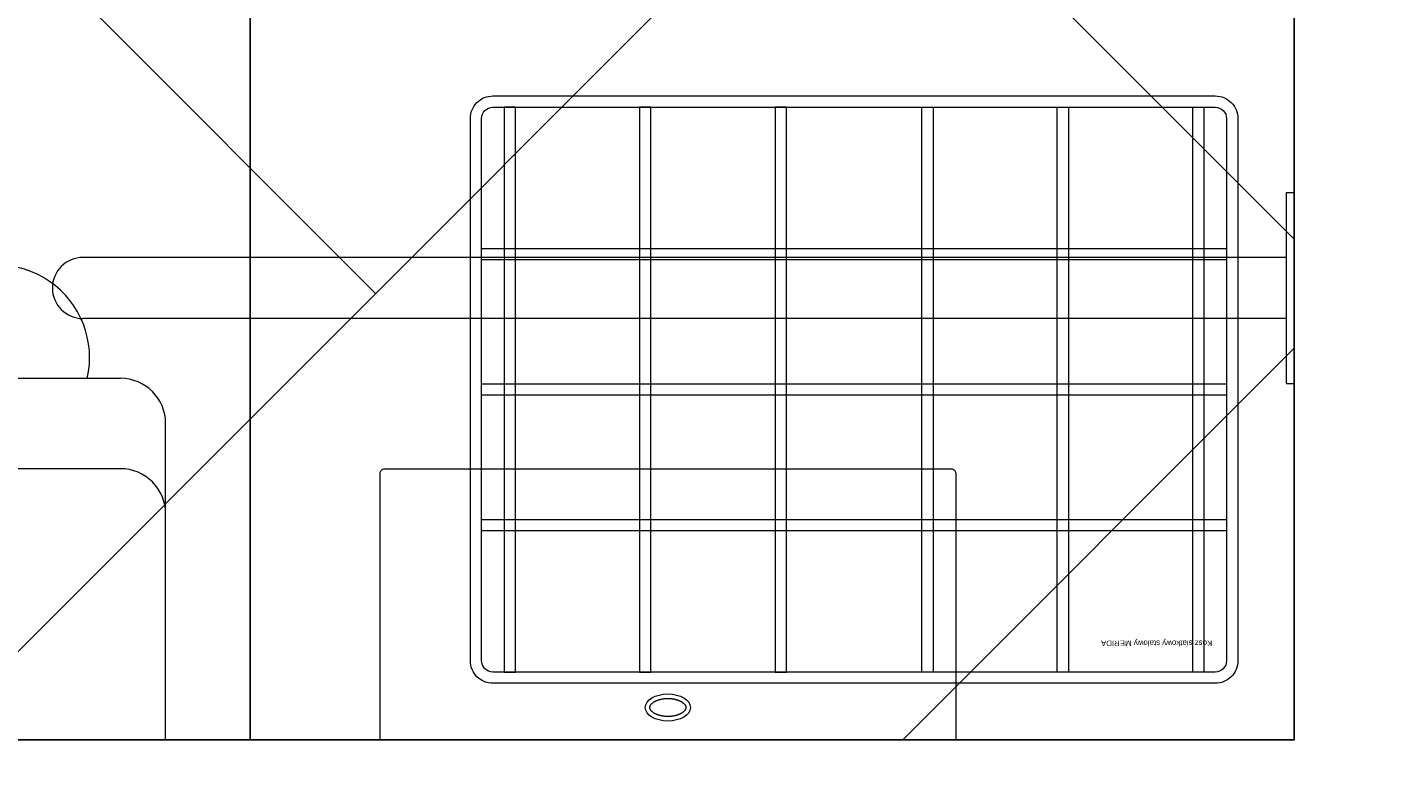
# Model space of a CAD drawing. Header units: millimetres. Extents: x -2074 to 12588, y -3630 to 101167.
# Tile 243 of 256: x 5984 to 6043, y -1480 to -1446. Entities that reach past the tile are written whole.
import ezdxf

# ---------------------------------------------------------------- set-up
doc = ezdxf.new("R2010")
doc.units = ezdxf.units.MM
doc.layers.add('SelinAr_BUD_sufit', color=7, linetype='Continuous')
for name, color, linetype, lineweight in [('SelinAr_BUD_sufit szraf', 8, 'Continuous', 18), ('SelinAr_BUD_ściany', 7, 'Continuous', 25), ('SelinAr_WYP_instalacje elektryczne', 8, 'Continuous', 18), ('SelinAr_WYP_meble', 8, 'Continuous', 18)]:
    doc.layers.add(name, color=color, linetype=linetype, lineweight=lineweight)
doc.styles.get("Standard").update_dxf_attribs({"font": 'arial.ttf'})

# ---------------------------------------------------------------- blocks, each defined once
blk = doc.blocks.new('Poręcz NPS_Prosta')
at = {"linetype": 'Continuous', "lineweight": 20}
for p, q in [((4.225, 0), (-4.225, 0)), ((-4.225, -0.338), (-4.225, 0)), ((4.225, -0.338), (4.225, 0)), ((4.225, -0.338), (-4.225, -0.338)), ((-1.352, -0.338), (-1.352, -53.665)), ((1.352, -0.338), (1.352, -53.665))]:
    blk.add_line(p, q, dxfattribs=at)
blk.add_arc((0, -53.665), 1.352, 180, 0, dxfattribs=at)
blk = doc.blocks.new('*U325')
blk.add_lwpolyline([(0, 0), (25.5, 0), (25.5, -11.8, -0.414214), (25.3, -12), (0.2, -12, -0.414214), (0, -11.8)], format="xyb", close=True)
blk.add_ellipse((12.75, -1.43), major_axis=(-1, 0), ratio=0.6)
at = {"lineweight": 0}
blk.add_open_spline([(11.95, -1.43), (11.95, -1.434), (11.95, -1.442), (11.952, -1.455), (11.954, -1.468), (11.958, -1.481), (11.963, -1.495), (11.969, -1.509), (11.976, -1.523), (11.986, -1.539), (11.996, -1.554), (12.009, -1.57), (12.023, -1.586), (12.039, -1.602), (12.057, -1.619), (12.077, -1.635), (12.098, -1.651), (12.121, -1.667), (12.146, -1.683), (12.173, -1.698), (12.201, -1.713), (12.23, -1.727), (12.261, -1.74), (12.293, -1.753), (12.327, -1.765), (12.362, -1.776), (12.397, -1.786), (12.434, -1.795), (12.472, -1.803), (12.51, -1.81), (12.549, -1.816), (12.589, -1.821), (12.629, -1.825), (12.669, -1.828), (12.709, -1.829), (12.75, -1.83), (12.791, -1.829), (12.831, -1.828), (12.871, -1.825), (12.911, -1.821), (12.951, -1.816), (12.99, -1.81), (13.028, -1.803), (13.066, -1.795), (13.103, -1.786), (13.138, -1.776), (13.173, -1.765), (13.207, -1.753), (13.239, -1.74), (13.27, -1.727), (13.299, -1.713), (13.327, -1.698), (13.354, -1.683), (13.379, -1.667), (13.402, -1.651), (13.423, -1.635), (13.443, -1.619), (13.461, -1.602), (13.477, -1.586), (13.491, -1.57), (13.504, -1.554), (13.514, -1.539), (13.524, -1.523), (13.531, -1.509), (13.537, -1.495), (13.542, -1.481), (13.546, -1.468), (13.548, -1.455), (13.55, -1.442), (13.55, -1.43), (13.55, -1.417), (13.548, -1.405), (13.546, -1.392), (13.542, -1.379), (13.537, -1.365), (13.531, -1.351), (13.524, -1.336), (13.514, -1.321), (13.504, -1.306), (13.491, -1.29), (13.477, -1.273), (13.461, -1.257), (13.443, -1.241), (13.423, -1.224), (13.402, -1.208), (13.379, -1.192), (13.354, -1.177), (13.327, -1.162), (13.299, -1.147), (13.27, -1.133), (13.239, -1.119), (13.207, -1.107), (13.173, -1.095), (13.138, -1.084), (13.103, -1.074), (13.066, -1.065), (13.028, -1.057), (12.99, -1.05), (12.951, -1.044), (12.911, -1.039), (12.871, -1.035), (12.831, -1.032), (12.791, -1.03), (12.75, -1.03), (12.709, -1.03), (12.669, -1.032), (12.629, -1.035), (12.589, -1.039), (12.549, -1.044), (12.51, -1.05), (12.472, -1.057), (12.434, -1.065), (12.397, -1.074), (12.362, -1.084), (12.327, -1.095), (12.293, -1.107), (12.261, -1.119), (12.23, -1.133), (12.201, -1.147), (12.173, -1.162), (12.146, -1.177), (12.121, -1.192), (12.098, -1.208), (12.077, -1.224), (12.057, -1.241), (12.039, -1.257), (12.023, -1.273), (12.009, -1.29), (11.996, -1.306), (11.986, -1.321), (11.976, -1.336), (11.969, -1.351), (11.963, -1.365), (11.958, -1.379), (11.954, -1.392), (11.952, -1.405), (11.95, -1.417), (11.95, -1.426), (11.95, -1.43)], degree=3, knots=[0, 0, 0, 0, 0.012354, 0.024928, 0.037933, 0.051567, 0.066005, 0.081398, 0.097871, 0.11552, 0.13442, 0.154621, 0.176153, 0.199028, 0.223245, 0.248788, 0.275633, 0.303748, 0.333091, 0.363616, 0.395273, 0.428006, 0.461757, 0.496462, 0.532059, 0.568479, 0.605655, 0.643514, 0.681986, 0.720996, 0.76047, 0.800332, 0.840505, 0.880912, 0.921475, 0.962117, 1.002759, 1.043322, 1.083729, 1.123902, 1.163764, 1.203238, 1.242248, 1.28072, 1.318579, 1.355755, 1.392175, 1.427772, 1.462477, 1.496228, 1.528961, 1.560618, 1.591143, 1.620486, 1.648601, 1.675446, 1.700989, 1.725206, 1.748081, 1.769613, 1.789814, 1.808714, 1.826364, 1.842836, 1.858229, 1.872667, 1.886301, 1.899306, 1.91188, 1.924234, 1.936588, 1.949162, 1.962167, 1.975801, 1.990239, 2.005632, 2.022105, 2.039754, 2.058654, 2.078855, 2.100387, 2.123262, 2.147479, 2.173022, 2.199868, 2.227982, 2.257325, 2.287851, 2.319507, 2.35224, 2.385991, 2.420696, 2.456293, 2.492713, 2.529889, 2.567748, 2.60622, 2.64523, 2.684704, 2.724566, 2.764739, 2.805146, 2.84571, 2.886351, 2.926993, 2.967556, 3.007963, 3.048136, 3.087998, 3.127472, 3.166482, 3.204954, 3.242814, 3.279989, 3.316409, 3.352006, 3.386712, 3.420462, 3.453195, 3.484852, 3.515377, 3.54472, 3.572835, 3.59968, 3.625223, 3.64944, 3.672315, 3.693847, 3.714048, 3.732948, 3.750598, 3.76707, 3.782463, 3.796901, 3.810535, 3.82354, 3.836114, 3.848468, 3.848468, 3.848468, 3.848468], dxfattribs=at)
blk = doc.blocks.new('*U241')
for p, q in [((0, 0), (27.8, 0)), ((0, 0), (0, -14)), ((27.8, 0), (27.8, -14)), ((2, -12), (25.8, -12)), ((25.8, -16), (2, -16))]:
    blk.add_line(p, q)
blk.add_lwpolyline([(20.755, -16.5), (23.755, -16.5), (23.755, -16), (20.755, -16)], close=True)
for points in [[(22.255, -16.5), (19.255, -16.5), (19.255, -16.9, 0.414214), (19.655, -17.3, 0), (22.255, -17.3, 3.979577)], [(22.255, -16.5), (25.255, -16.5), (25.255, -16.9, -0.414214), (24.855, -17.3, 0), (22.255, -17.3, -3.979577)]]:
    blk.add_lwpolyline(points, format="xyb")
for centre, radius, start, end in [((2, -10), 2, 180, 270), ((25.8, -10), 2, 270, 0), ((2, -14), 2, 180, 270), ((25.8, -14), 2, 270, 0), ((7.449, -16.923), 4.082, 166.92643, 13.07357)]:
    blk.add_arc(centre, radius, start, end)
blk = doc.blocks.new('*U238')
for points in [[(1, 0), (33, 0, -0.414214), (34, -1), (34, -25, -0.414214), (33, -26), (1, -26, -0.414214), (0, -25), (0, -1, -0.414214)], [(1, -0.5), (33, -0.5, -0.414214), (33.5, -1), (33.5, -25, -0.414214), (33, -25.5), (1, -25.5, -0.414214), (0.5, -25), (0.5, -1, -0.414214)]]:
    blk.add_lwpolyline(points, format="xyb", close=True)
at = {"color": 9}
for points in [[(1.5, -0.5), (2, -0.5), (2, -25.5), (1.5, -25.5)], [(7.5, -0.5), (8, -0.5), (8, -25.5), (7.5, -25.5)], [(13.5, -0.5), (14, -0.5), (14, -25.5), (13.5, -25.5)], [(20.5, -0.5), (20, -0.5), (20, -25.5), (20.5, -25.5)], [(26.5, -0.5), (26, -0.5), (26, -25.5), (26.5, -25.5)], [(32.5, -0.5), (32, -0.5), (32, -25.5), (32.5, -25.5)], [(0.5, -6.75), (33.5, -6.75), (33.5, -7.25), (0.5, -7.25)], [(0.5, -12.75), (33.5, -12.75), (33.5, -13.25), (0.5, -13.25)], [(0.5, -18.75), (33.5, -18.75), (33.5, -19.25), (0.5, -19.25)]]:
    blk.add_lwpolyline(points, close=True, dxfattribs=at)
at = {"insert": (1.135, -1.645), "char_height": 0.25, "width": 10.4, "attachment_point": 1}
blk.add_mtext('Kosz siatkowy stalowy MERIDA', dxfattribs=at)
blk = doc.blocks.new('ewerwerwerwe')
at = {"layer": 'SelinAr_BUD_ściany'}
blk.add_lwpolyline([(2937.157, 1512.241), (2937.157, 1522.241), (3039.657, 1522.241), (3039.657, 1750.241), (2827.157, 1750.241), (2827.157, 1522.241), (2837.157, 1522.241), (2837.157, 1512.241)], dxfattribs=at)
at = {"layer": 'SelinAr_WYP_instalacje elektryczne', "color": 211, "linetype": 'Continuous', "lineweight": 13, "rotation": 180}
blk.add_blockref('*U241', (2989.657, 1522.241), dxfattribs=at)
at = {"layer": 'SelinAr_WYP_meble', "color": 211, "linetype": 'Continuous', "lineweight": 13, "rotation": 180}
for name, p in [('*U238', (3037.157, 1524.741)), ('*U325', (3024.657, 1522.241))]:
    blk.add_blockref(name, p, dxfattribs=at)
at = {"layer": 'SelinAr_WYP_meble', "color": 102, "linetype": 'Continuous', "lineweight": 20, "rotation": 270}
blk.add_blockref('Poręcz NPS_Prosta', (3039.657, 1542.241), dxfattribs=at)
blk = doc.blocks.new('dsfsfsdf')
at = {"layer": 'SelinAr_BUD_sufit'}
blk.add_lwpolyline([(3827.157, -1249.759), (4039.657, -1249.759), (4039.657, -1477.759), (3827.157, -1477.759)], close=True, dxfattribs=at)
blk.add_lwpolyline([(3993.407, -1249.759), (3993.407, -1477.759)], dxfattribs=at)

msp = doc.modelspace()

# ---------------------------------------------------------------- block references
msp.add_blockref('ewerwerwerwe', (3000, -3000))

# ---------------------------------------------------------------- next in the draw order: hatches: boundary and pattern name
at = {"layer": 'SelinAr_BUD_sufit szraf', "ltscale": 2}
h = msp.add_hatch(dxfattribs=at)
h.set_pattern_fill('AR-HBONE', color=256, scale=0.3)
h.set_pattern_definition([(45, (718.544, 9684.668), (0, 43.10523), [91.44, -30.48]), (135, (740.096, 9706.22), (4e-15, 43.10523), [91.44, -30.48])])
h.paths.add_polyline_path([(6157.157, -1379.759), (6052.157, -1379.759), (6052.157, -1642.759), (6157.157, -1642.759)])
h.paths.add_polyline_path([(6042.157, -1487.759), (5807.157, -1487.759), (5807.157, -1642.759), (6042.157, -1642.759)])
h.paths.add_polyline_path([(5797.157, -1490.259), (5567.157, -1490.259), (5567.157, -1642.759), (5797.157, -1642.759)])
h.paths.add_polyline_path([(5817.157, -1329.759), (5567.157, -1329.759), (5567.157, -1477.759), (5817.157, -1477.759)])
h.paths.add_polyline_path([(5557.157, -1442.759), (5557.157, -1209.759), (4982.157, -1209.759), (4982.157, -1642.759), (5112.157, -1642.759), (5112.157, -1542.759), (5192.157, -1542.759), (5192.157, -1382.759), (5382.157, -1382.759), (5382.157, -1442.759)])
h.paths.add_polyline_path([(6039.657, -1249.759), (5827.157, -1249.759), (5827.157, -1477.759), (6039.657, -1477.759)])
h.paths.add_polyline_path([(6157.157, -1249.759), (6052.157, -1249.759), (6052.157, -1369.759), (6157.157, -1369.759)])
h.paths.add_polyline_path([(5827.157, -914.759), (5827.157, -1019.759), (5947.157, -1019.759), (5947.157, -914.759)])
h.paths.add_polyline_path([(5952.157, -1029.759), (5827.157, -1029.759), (5827.157, -1229.759), (5952.157, -1229.759)])
h.paths.add_polyline_path([(5817.157, -914.759), (5567.157, -914.759), (5567.157, -1319.759), (5817.157, -1319.759)])
h.paths.add_polyline_path([(5557.157, -914.759), (5387.157, -914.759), (5387.157, -1199.759), (5557.157, -1199.759)])
h.paths.add_polyline_path([(5192.157, -1552.759), (5122.157, -1552.759), (5122.157, -1642.759), (5192.157, -1642.759)])
h.paths.add_polyline_path([(5374.657, -914.759), (5182.157, -914.759), (5182.157, -1199.759), (5374.657, -1199.759)])
h.paths.add_polyline_path([(5172.157, -914.759), (4982.157, -914.759), (4982.157, -1199.759), (5172.157, -1199.759)])

# ---------------------------------------------------------------- next in the draw order: block references
at = {"layer": 'SelinAr_BUD_sufit'}
msp.add_blockref('dsfsfsdf', (2000, 0), dxfattribs=at)

doc.saveas('drawing.dxf')
